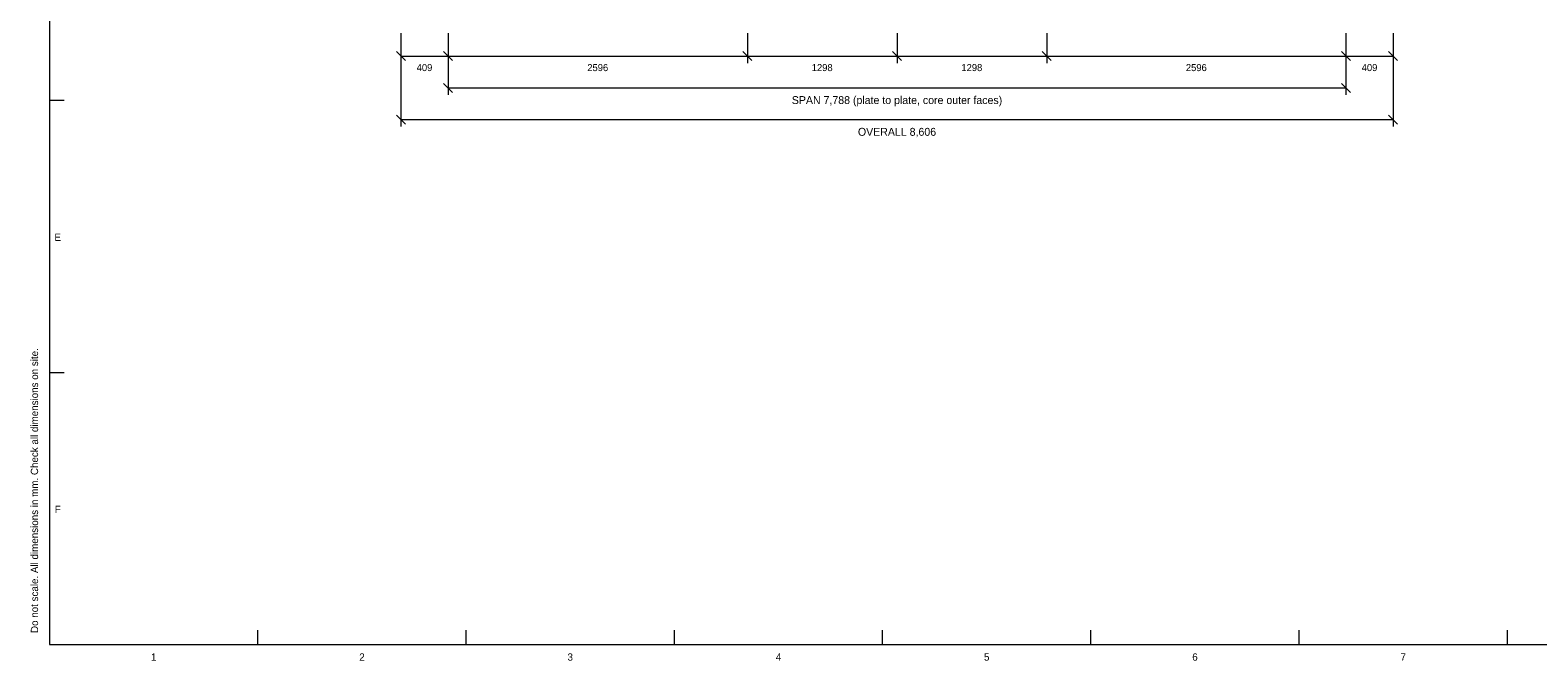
# Model space of a CAD drawing. Header units: millimetres. Extents: x 17 to 413, y 4 to 292.
# Tile 1 of 3: x 17 to 278, y 4 to 113. Entities that reach past the tile are written whole.
import ezdxf
from ezdxf.enums import TextEntityAlignment as Align

# ---------------------------------------------------------------- set-up
doc = ezdxf.new("R2010")
doc.units = ezdxf.units.MM
for name, color, linetype in [('LINE-INK', 7, 'Continuous'), ('TEXT-INK', 7, 'Continuous'), ('TEXT-STEEL_GREY', 7, 'Continuous')]:
    doc.layers.add(name, color=color, linetype=linetype)

msp = doc.modelspace()

# ---------------------------------------------------------------- linework, layer by layer
at = {"layer": 'LINE-INK', "lineweight": 5}
for p, q in [((80.94, 112.98), (80.94, 107.78)), ((80.94, 112.98), (80.94, 96.78)), ((89.12, 112.98), (89.12, 107.78)), ((89.12, 112.98), (89.12, 102.28)), ((141.05, 112.98), (141.05, 107.78)), ((167, 112.98), (167, 107.78)), ((192.96, 112.98), (192.96, 107.78)), ((244.88, 112.98), (244.88, 107.78)), ((244.88, 112.98), (244.88, 102.28)), ((253.06, 112.98), (253.06, 107.78)), ((253.06, 112.98), (253.06, 96.78)), ((80.17, 109.76), (81.72, 108.21)), ((80.94, 108.98), (253.06, 108.98)), ((88.34, 109.76), (89.89, 108.21)), ((140.27, 109.76), (141.82, 108.21)), ((166.22, 109.76), (167.78, 108.21)), ((192.18, 109.76), (193.73, 108.21)), ((244.11, 109.76), (245.66, 108.21)), ((252.28, 109.76), (253.83, 108.21)), ((88.34, 104.26), (89.89, 102.71)), ((89.12, 103.48), (244.88, 103.48)), ((244.11, 104.26), (245.66, 102.71)), ((20, 101.33), (22.5, 101.33)), ((80.17, 98.76), (81.72, 97.21)), ((80.94, 97.98), (253.06, 97.98)), ((252.28, 98.76), (253.83, 97.21)), ((20, 54.17), (22.5, 54.17)), ((56.12, 7), (56.12, 9.5)), ((92.25, 7), (92.25, 9.5)), ((128.38, 7), (128.38, 9.5)), ((164.5, 7), (164.5, 9.5)), ((200.62, 7), (200.62, 9.5)), ((236.75, 7), (236.75, 9.5)), ((272.88, 7), (272.88, 9.5))]:
    msp.add_line(p, q, dxfattribs=at)
msp.add_lwpolyline([(20, 7), (413, 7), (413, 290), (20, 290)], close=True, dxfattribs=at)

# ---------------------------------------------------------------- texts
at = {"layer": 'TEXT-INK'}
for s, height, p in [('409', 1.219, (85.03, 106.39)), ('2596', 1.219, (115.08, 106.39)), ('1298', 1.219, (154.02, 106.39)), ('1298', 1.219, (179.98, 106.39)), ('2596', 1.219, (218.92, 106.39)), ('409', 1.219, (248.97, 106.39)), ('SPAN 7,788 (plate to plate, core outer faces)', 1.3716, (167, 100.68)), ('OVERALL 8,606', 1.3716, (167, 95.18))]:
    msp.add_text(s, height=height, dxfattribs=at).set_placement(p, align=Align.CENTER)
at = {"layer": 'TEXT-STEEL_GREY'}
for s, p in [('E', (21.4, 76.95)), ('F', (21.4, 29.78)), ('1', (38.06, 4.2)), ('2', (74.19, 4.2)), ('3', (110.31, 4.2)), ('4', (146.44, 4.2)), ('5', (182.56, 4.2)), ('6', (218.69, 4.2)), ('7', (254.81, 4.2))]:
    msp.add_text(s, height=1.27, dxfattribs=at).set_placement(p, align=Align.CENTER)
msp.add_text('Do not scale. All dimensions in mm. Check all dimensions on site.', height=1.27, rotation=90, dxfattribs=at).set_placement((18, 9))

doc.saveas('drawing.dxf')
